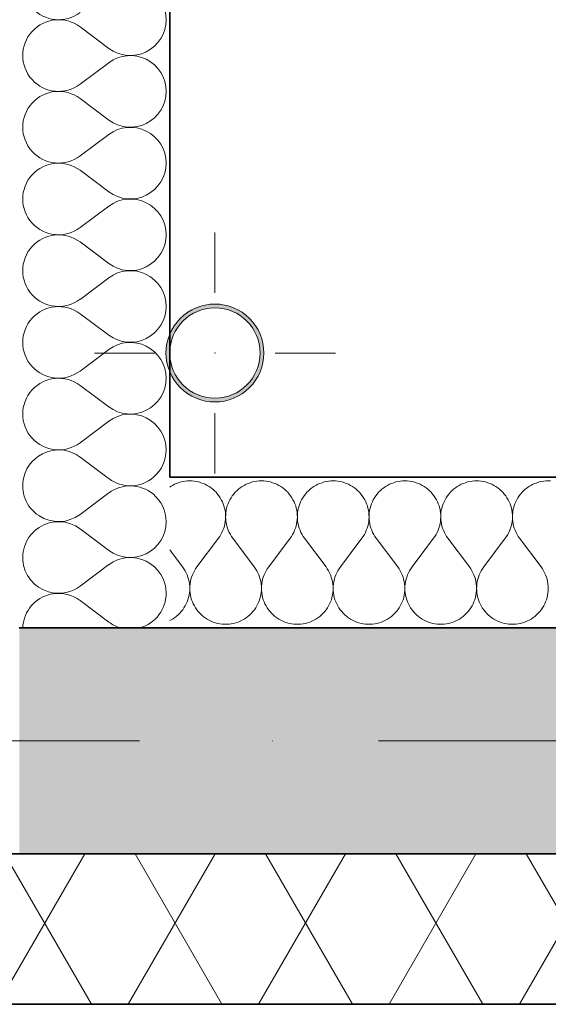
# Model space of a CAD drawing. Header units: millimetres. Extents: x 82175 to 237000, y 24756 to 471700.
# Tile 122 of 256: x 122661 to 123363, y 306079 to 307387. Entities that reach past the tile are written whole.
import ezdxf

# ---------------------------------------------------------------- set-up
doc = ezdxf.new("R2010")
doc.units = ezdxf.units.MM
doc.linetypes.add('Kropki i Kreski', pattern=[6.702778, 3.527778, -1.763889, 0, -1.411111])
for name, color, linetype in [('- A - ocieplenie', 8, 'Continuous'), ('Instalacje - Wod_Kan', 8, 'Continuous'), ('Konstrukcja - Siatka mod', 8, 'Continuous'), ('Konstrukcja - Ściany zewnętrzne', 8, 'Continuous')]:
    doc.layers.add(name, color=color, linetype=linetype)

# ---------------------------------------------------------------- blocks, each defined once
blk = doc.blocks.new('*X20')
at = {"layer": '- A - ocieplenie', "linetype": 'Continuous', "lineweight": 13, "ltscale": 100}
for p, q in [((49927.4, 316220.3), (49936.6, 316213.4)), ((49898.5, 316165.8), (49936.6, 316194.4)), ((49898.5, 316146.8), (49936.6, 316118.2))]:
    blk.add_line(p, q, dxfattribs=at)
for centre, start, end in [((49965.2, 316251.5), 0, 50.577), ((49965.2, 316251.5), 233.1301, 0), ((49965.2, 316156.3), 0, 126.8699), ((49869.9, 316203.9), 262.584, 306.8699), ((49869.9, 316108.7), 53.1301, 98.5417), ((49965.2, 316156.3), 285.7274, 0), ((49869.9, 316108.7), 171.4583, 177.8545), ((49965.2, 316156.3), 233.1301, 254.2726)]:
    blk.add_arc(centre, 47.6, start, end, dxfattribs=at)
blk = doc.blocks.new('*X21')
at = {"layer": '- A - ocieplenie', "linetype": 'Continuous', "lineweight": 13, "ltscale": 100}
for p, q in [((49898.5, 316908.7), (49936.6, 316880.1)), ((49898.5, 316832.5), (49936.6, 316861.1)), ((49898.5, 316813.4), (49936.6, 316784.9)), ((49898.5, 316737.3), (49936.6, 316765.8)), ((49898.5, 316718.2), (49936.6, 316689.6)), ((49898.5, 316642), (49936.6, 316670.6)), ((49898.5, 316623), (49936.6, 316594.4)), ((49898.5, 316546.8), (49936.6, 316575.4)), ((49898.5, 316527.7), (49936.6, 316499.2)), ((49898.5, 316451.5), (49936.6, 316480.1)), ((49898.5, 316432.5), (49936.6, 316403.9)), ((49898.5, 316356.3), (49936.6, 316384.9)), ((49898.5, 316337.3), (49934.2, 316310.5))]:
    blk.add_line(p, q, dxfattribs=at)
for centre, start, end in [((49869.9, 316965.8), 53.1301, 306.8699), ((49965.2, 316918.2), 0, 126.8699), ((49869.9, 316870.6), 53.1301, 306.8699), ((49965.2, 316918.2), 233.1301, 0), ((49965.2, 316823), 0, 126.8699), ((49869.9, 316775.4), 53.1301, 306.8699), ((49965.2, 316823), 233.1301, 0), ((49965.2, 316727.7), 0, 126.8699), ((49869.9, 316680.1), 53.1301, 306.8699), ((49965.2, 316727.7), 233.1301, 0), ((49965.2, 316632.5), 0, 126.8699), ((49869.9, 316584.9), 53.1301, 306.8699), ((49965.2, 316632.5), 233.1301, 0), ((49965.2, 316537.3), 0, 126.8699), ((49869.9, 316489.6), 53.1301, 306.8699), ((49965.2, 316537.3), 233.1301, 0), ((49965.2, 316442), 0, 126.8699), ((49869.9, 316394.4), 53.1301, 306.8699), ((49965.2, 316442), 233.1301, 0), ((49965.2, 316346.8), 0, 126.8699), ((49869.9, 316299.2), 53.1301, 166.2646), ((49965.2, 316346.8), 310.3094, 0)]:
    blk.add_arc(centre, 47.6, start, end, dxfattribs=at)
blk = doc.blocks.new('*X22')
at = {"layer": '- A - ocieplenie', "linetype": 'Continuous', "lineweight": 13, "ltscale": 100}
for p, q in [((49934.2, 316310.5), (49936.6, 316308.7)), ((49898.5, 316261.1), (49936.6, 316289.6)), ((49898.5, 316242), (49927.4, 316220.3))]:
    blk.add_line(p, q, dxfattribs=at)
for centre, start, end in [((49869.9, 316299.2), 166.2646, 306.8699), ((49965.2, 316346.8), 233.1301, 310.3094), ((49965.2, 316251.5), 50.577, 126.8699), ((49869.9, 316203.9), 53.1301, 262.584), ((49869.9, 316108.7), 98.5417, 171.4583)]:
    blk.add_arc(centre, 47.6, start, end, dxfattribs=at)
blk = doc.blocks.new('*X23')
at = {"layer": '- A - ocieplenie', "linetype": 'Continuous', "lineweight": 13, "ltscale": 100}
for p, q in [((50029.4, 316303.3), (50026.6, 316302.3)), ((50032.3, 316304.2), (50029.4, 316303.3)), ((50035.2, 316304.9), (50032.3, 316304.2)), ((50038.2, 316305.3), (50035.2, 316304.9)), ((50041.2, 316305.6), (50038.2, 316305.3)), ((50044.2, 316305.7), (50041.2, 316305.6)), ((50047.2, 316305.6), (50044.2, 316305.7)), ((50050.2, 316305.3), (50047.2, 316305.6)), ((50053.2, 316304.9), (50050.2, 316305.3)), ((50056.1, 316304.2), (50053.2, 316304.9)), ((50059, 316303.3), (50056.1, 316304.2)), ((50061.9, 316302.3), (50059, 316303.3)), ((50124.6, 316303.3), (50121.8, 316302.3)), ((50127.5, 316304.2), (50124.6, 316303.3)), ((50130.5, 316304.9), (50127.5, 316304.2)), ((50133.4, 316305.3), (50130.5, 316304.9)), ((50136.4, 316305.6), (50133.4, 316305.3)), ((50139.4, 316305.7), (50136.4, 316305.6)), ((50142.5, 316305.6), (50139.4, 316305.7)), ((50145.5, 316305.3), (50142.5, 316305.6)), ((50148.4, 316304.9), (50145.5, 316305.3)), ((50151.4, 316304.2), (50148.4, 316304.9)), ((50154.3, 316303.3), (50151.4, 316304.2)), ((50157.1, 316302.3), (50154.3, 316303.3)), ((50219.9, 316303.3), (50217, 316302.3)), ((50222.8, 316304.2), (50219.9, 316303.3)), ((50225.7, 316304.9), (50222.8, 316304.2)), ((50228.7, 316305.3), (50225.7, 316304.9)), ((50231.7, 316305.6), (50228.7, 316305.3)), ((50234.7, 316305.7), (50231.7, 316305.6)), ((50237.7, 316305.6), (50234.7, 316305.7)), ((50240.7, 316305.3), (50237.7, 316305.6)), ((50243.7, 316304.9), (50240.7, 316305.3)), ((50246.6, 316304.2), (50243.7, 316304.9)), ((50249.5, 316303.3), (50246.6, 316304.2)), ((50252.3, 316302.3), (50249.5, 316303.3)), ((50315.1, 316303.3), (50312.3, 316302.3)), ((50318, 316304.2), (50315.1, 316303.3)), ((50320.9, 316304.9), (50318, 316304.2)), ((50323.9, 316305.3), (50320.9, 316304.9)), ((50326.9, 316305.6), (50323.9, 316305.3)), ((50329.9, 316305.7), (50326.9, 316305.6)), ((50332.9, 316305.6), (50329.9, 316305.7)), ((50335.9, 316305.3), (50332.9, 316305.6)), ((50338.9, 316304.9), (50335.9, 316305.3)), ((50341.8, 316304.2), (50338.9, 316304.9)), ((50344.7, 316303.3), (50341.8, 316304.2)), ((50347.6, 316302.3), (50344.7, 316303.3)), ((50410.3, 316303.3), (50407.5, 316302.3)), ((50413.2, 316304.2), (50410.3, 316303.3)), ((50416.2, 316304.9), (50413.2, 316304.2)), ((50419.2, 316305.3), (50416.2, 316304.9)), ((50422.2, 316305.6), (50419.2, 316305.3)), ((50425.2, 316305.7), (50422.2, 316305.6)), ((50428.2, 316305.6), (50425.2, 316305.7)), ((50431.2, 316305.3), (50428.2, 316305.6)), ((50434.1, 316304.9), (50431.2, 316305.3)), ((50437.1, 316304.2), (50434.1, 316304.9)), ((50440, 316303.3), (50437.1, 316304.2)), ((50442.8, 316302.3), (50440, 316303.3)), ((50505.6, 316303.3), (50502.8, 316302.3)), ((50508.5, 316304.2), (50505.6, 316303.3)), ((50511.4, 316304.9), (50508.5, 316304.2)), ((50514.4, 316305.3), (50511.4, 316304.9)), ((50517.4, 316305.6), (50514.4, 316305.3)), ((50520.4, 316305.7), (50517.4, 316305.6)), ((50523.4, 316305.6), (50520.4, 316305.7)), ((50018.5, 316298.2), (50017.6, 316297.5)), ((50021.1, 316299.7), (50018.5, 316298.2)), ((50023.8, 316301.1), (50021.1, 316299.7)), ((50026.6, 316302.3), (50023.8, 316301.1)), ((50064.6, 316301.1), (50061.9, 316302.3)), ((50067.3, 316299.7), (50064.6, 316301.1)), ((50069.9, 316298.2), (50067.3, 316299.7)), ((50072.4, 316296.5), (50069.9, 316298.2)), ((50074.7, 316294.6), (50072.4, 316296.5)), ((50077, 316292.6), (50074.7, 316294.6)), ((50079.1, 316290.5), (50077, 316292.6)), ((50081.1, 316288.2), (50079.1, 316290.5)), ((50104.6, 316290.5), (50102.6, 316288.2)), ((50106.7, 316292.6), (50104.6, 316290.5)), ((50108.9, 316294.6), (50106.7, 316292.6)), ((50111.3, 316296.5), (50108.9, 316294.6)), ((50113.8, 316298.2), (50111.3, 316296.5)), ((50116.4, 316299.7), (50113.8, 316298.2)), ((50119, 316301.1), (50116.4, 316299.7)), ((50121.8, 316302.3), (50119, 316301.1)), ((50159.9, 316301.1), (50157.1, 316302.3)), ((50162.5, 316299.7), (50159.9, 316301.1)), ((50165.1, 316298.2), (50162.5, 316299.7)), ((50167.6, 316296.5), (50165.1, 316298.2)), ((50170, 316294.6), (50167.6, 316296.5)), ((50172.2, 316292.6), (50170, 316294.6)), ((50174.3, 316290.5), (50172.2, 316292.6)), ((50176.3, 316288.2), (50174.3, 316290.5)), ((50199.8, 316290.5), (50197.8, 316288.2)), ((50201.9, 316292.6), (50199.8, 316290.5)), ((50204.2, 316294.6), (50201.9, 316292.6)), ((50206.5, 316296.5), (50204.2, 316294.6)), ((50209, 316298.2), (50206.5, 316296.5)), ((50211.6, 316299.7), (50209, 316298.2)), ((50214.3, 316301.1), (50211.6, 316299.7)), ((50217, 316302.3), (50214.3, 316301.1)), ((50255.1, 316301.1), (50252.3, 316302.3)), ((50257.8, 316299.7), (50255.1, 316301.1)), ((50260.4, 316298.2), (50257.8, 316299.7)), ((50262.8, 316296.5), (50260.4, 316298.2)), ((50265.2, 316294.6), (50262.8, 316296.5)), ((50267.5, 316292.6), (50265.2, 316294.6)), ((50269.6, 316290.5), (50267.5, 316292.6)), ((50271.6, 316288.2), (50269.6, 316290.5)), ((50295, 316290.5), (50293, 316288.2)), ((50297.1, 316292.6), (50295, 316290.5)), ((50299.4, 316294.6), (50297.1, 316292.6)), ((50301.8, 316296.5), (50299.4, 316294.6)), ((50304.3, 316298.2), (50301.8, 316296.5)), ((50306.8, 316299.7), (50304.3, 316298.2)), ((50309.5, 316301.1), (50306.8, 316299.7)), ((50312.3, 316302.3), (50309.5, 316301.1)), ((50350.3, 316301.1), (50347.6, 316302.3)), ((50353, 316299.7), (50350.3, 316301.1)), ((50355.6, 316298.2), (50353, 316299.7)), ((50358.1, 316296.5), (50355.6, 316298.2)), ((50360.5, 316294.6), (50358.1, 316296.5)), ((50362.7, 316292.6), (50360.5, 316294.6)), ((50364.8, 316290.5), (50362.7, 316292.6)), ((50366.8, 316288.2), (50364.8, 316290.5)), ((50390.3, 316290.5), (50388.3, 316288.2)), ((50392.4, 316292.6), (50390.3, 316290.5)), ((50394.6, 316294.6), (50392.4, 316292.6)), ((50397, 316296.5), (50394.6, 316294.6)), ((50399.5, 316298.2), (50397, 316296.5)), ((50402.1, 316299.7), (50399.5, 316298.2)), ((50404.8, 316301.1), (50402.1, 316299.7)), ((50407.5, 316302.3), (50404.8, 316301.1)), ((50445.6, 316301.1), (50442.8, 316302.3)), ((50448.2, 316299.7), (50445.6, 316301.1)), ((50450.8, 316298.2), (50448.2, 316299.7)), ((50453.3, 316296.5), (50450.8, 316298.2)), ((50455.7, 316294.6), (50453.3, 316296.5)), ((50457.9, 316292.6), (50455.7, 316294.6)), ((50460.1, 316290.5), (50457.9, 316292.6)), ((50462, 316288.2), (50460.1, 316290.5)), ((50485.5, 316290.5), (50483.5, 316288.2)), ((50487.6, 316292.6), (50485.5, 316290.5)), ((50489.9, 316294.6), (50487.6, 316292.6)), ((50492.2, 316296.5), (50489.9, 316294.6)), ((50494.7, 316298.2), (50492.2, 316296.5)), ((50497.3, 316299.7), (50494.7, 316298.2)), ((50500, 316301.1), (50497.3, 316299.7)), ((50502.8, 316302.3), (50500, 316301.1)), ((50082.9, 316285.8), (50081.1, 316288.2)), ((50084.6, 316283.3), (50082.9, 316285.8)), ((50086.1, 316280.7), (50084.6, 316283.3)), ((50087.5, 316278), (50086.1, 316280.7)), ((50088.6, 316275.3), (50087.5, 316278)), ((50096.2, 316278), (50095, 316275.3)), ((50097.6, 316280.7), (50096.2, 316278)), ((50099.1, 316283.3), (50097.6, 316280.7)), ((50100.7, 316285.8), (50099.1, 316283.3)), ((50102.6, 316288.2), (50100.7, 316285.8)), ((50178.2, 316285.8), (50176.3, 316288.2)), ((50179.8, 316283.3), (50178.2, 316285.8)), ((50181.3, 316280.7), (50179.8, 316283.3)), ((50182.7, 316278), (50181.3, 316280.7)), ((50183.9, 316275.3), (50182.7, 316278)), ((50191.4, 316278), (50190.3, 316275.3)), ((50192.8, 316280.7), (50191.4, 316278)), ((50194.3, 316283.3), (50192.8, 316280.7)), ((50196, 316285.8), (50194.3, 316283.3)), ((50197.8, 316288.2), (50196, 316285.8)), ((50273.4, 316285.8), (50271.6, 316288.2)), ((50275.1, 316283.3), (50273.4, 316285.8)), ((50276.6, 316280.7), (50275.1, 316283.3)), ((50277.9, 316278), (50276.6, 316280.7)), ((50279.1, 316275.3), (50277.9, 316278)), ((50286.7, 316278), (50285.5, 316275.3)), ((50288, 316280.7), (50286.7, 316278)), ((50289.5, 316283.3), (50288, 316280.7)), ((50291.2, 316285.8), (50289.5, 316283.3)), ((50293, 316288.2), (50291.2, 316285.8)), ((50368.6, 316285.8), (50366.8, 316288.2)), ((50370.3, 316283.3), (50368.6, 316285.8)), ((50371.8, 316280.7), (50370.3, 316283.3)), ((50373.2, 316278), (50371.8, 316280.7)), ((50374.3, 316275.3), (50373.2, 316278)), ((50381.9, 316278), (50380.7, 316275.3)), ((50383.3, 316280.7), (50381.9, 316278)), ((50384.8, 316283.3), (50383.3, 316280.7)), ((50386.5, 316285.8), (50384.8, 316283.3)), ((50388.3, 316288.2), (50386.5, 316285.8)), ((50463.9, 316285.8), (50462, 316288.2)), ((50465.5, 316283.3), (50463.9, 316285.8)), ((50467.1, 316280.7), (50465.5, 316283.3)), ((50468.4, 316278), (50467.1, 316280.7)), ((50469.6, 316275.3), (50468.4, 316278)), ((50477.2, 316278), (50476, 316275.3)), ((50478.5, 316280.7), (50477.2, 316278)), ((50480, 316283.3), (50478.5, 316280.7)), ((50481.7, 316285.8), (50480, 316283.3)), ((50483.5, 316288.2), (50481.7, 316285.8)), ((50089.6, 316272.4), (50088.6, 316275.3)), ((50090.4, 316269.5), (50089.6, 316272.4)), ((50091.1, 316266.6), (50090.4, 316269.5)), ((50091.5, 316263.6), (50091.1, 316266.6)), ((50092.6, 316266.6), (50092.1, 316263.6)), ((50093.2, 316269.5), (50092.6, 316266.6)), ((50094, 316272.4), (50093.2, 316269.5)), ((50095, 316275.3), (50094, 316272.4)), ((50184.9, 316272.4), (50183.9, 316275.3)), ((50185.7, 316269.5), (50184.9, 316272.4)), ((50186.3, 316266.6), (50185.7, 316269.5)), ((50186.7, 316263.6), (50186.3, 316266.6)), ((50187.8, 316266.6), (50187.4, 316263.6)), ((50188.5, 316269.5), (50187.8, 316266.6)), ((50189.3, 316272.4), (50188.5, 316269.5)), ((50190.3, 316275.3), (50189.3, 316272.4)), ((50280.1, 316272.4), (50279.1, 316275.3)), ((50280.9, 316269.5), (50280.1, 316272.4)), ((50281.5, 316266.6), (50280.9, 316269.5)), ((50282, 316263.6), (50281.5, 316266.6)), ((50283.1, 316266.6), (50282.6, 316263.6)), ((50283.7, 316269.5), (50283.1, 316266.6)), ((50284.5, 316272.4), (50283.7, 316269.5)), ((50285.5, 316275.3), (50284.5, 316272.4)), ((50375.3, 316272.4), (50374.3, 316275.3)), ((50376.2, 316269.5), (50375.3, 316272.4)), ((50376.8, 316266.6), (50376.2, 316269.5)), ((50377.2, 316263.6), (50376.8, 316266.6)), ((50378.3, 316266.6), (50377.9, 316263.6)), ((50378.9, 316269.5), (50378.3, 316266.6)), ((50379.7, 316272.4), (50378.9, 316269.5)), ((50380.7, 316275.3), (50379.7, 316272.4)), ((50470.6, 316272.4), (50469.6, 316275.3)), ((50471.4, 316269.5), (50470.6, 316272.4)), ((50472, 316266.6), (50471.4, 316269.5)), ((50472.5, 316263.6), (50472, 316266.6)), ((50473.5, 316266.6), (50473.1, 316263.6)), ((50474.2, 316269.5), (50473.5, 316266.6)), ((50475, 316272.4), (50474.2, 316269.5)), ((50476, 316275.3), (50475, 316272.4)), ((50090.9, 316248.6), (50091.4, 316251.6)), ((50091.4, 316251.6), (50091.7, 316254.6)), ((50091.8, 316260.6), (50091.5, 316263.6)), ((50091.7, 316254.6), (50091.8, 316257.6)), ((50091.8, 316257.6), (50091.8, 316260.6)), ((50091.9, 316260.6), (50091.8, 316257.6)), ((50091.8, 316257.6), (50092, 316254.6)), ((50092.1, 316263.6), (50091.9, 316260.6)), ((50092, 316254.6), (50092.3, 316251.6)), ((50092.3, 316251.6), (50092.8, 316248.6)), ((50186.1, 316248.6), (50186.6, 316251.6)), ((50186.6, 316251.6), (50186.9, 316254.6)), ((50187, 316260.6), (50186.7, 316263.6)), ((50186.9, 316254.6), (50187.1, 316257.6)), ((50187.1, 316257.6), (50187, 316260.6)), ((50187.4, 316263.6), (50187.1, 316260.6)), ((50187.1, 316260.6), (50187.1, 316257.6)), ((50187.1, 316257.6), (50187.2, 316254.6)), ((50187.2, 316254.6), (50187.5, 316251.6)), ((50187.5, 316251.6), (50188, 316248.6)), ((50281.4, 316248.6), (50281.9, 316251.6)), ((50281.9, 316251.6), (50282.2, 316254.6)), ((50282.2, 316260.6), (50282, 316263.6)), ((50282.3, 316257.6), (50282.2, 316260.6)), ((50282.2, 316254.6), (50282.3, 316257.6)), ((50282.4, 316260.6), (50282.3, 316257.6)), ((50282.3, 316257.6), (50282.4, 316254.6)), ((50282.6, 316263.6), (50282.4, 316260.6)), ((50282.4, 316254.6), (50282.8, 316251.6)), ((50282.8, 316251.6), (50283.3, 316248.6)), ((50376.6, 316248.6), (50377.1, 316251.6)), ((50377.1, 316251.6), (50377.4, 316254.6)), ((50377.5, 316260.6), (50377.2, 316263.6)), ((50377.4, 316254.6), (50377.5, 316257.6)), ((50377.5, 316257.6), (50377.5, 316260.6)), ((50377.6, 316260.6), (50377.5, 316257.6)), ((50377.5, 316257.6), (50377.7, 316254.6)), ((50377.9, 316263.6), (50377.6, 316260.6)), ((50377.7, 316254.6), (50378, 316251.6)), ((50378, 316251.6), (50378.5, 316248.6)), ((50471.8, 316248.6), (50472.3, 316251.6)), ((50472.3, 316251.6), (50472.7, 316254.6)), ((50472.7, 316260.6), (50472.5, 316263.6)), ((50472.8, 316257.6), (50472.7, 316260.6)), ((50472.7, 316254.6), (50472.8, 316257.6)), ((50473.1, 316263.6), (50472.8, 316260.6)), ((50472.8, 316260.6), (50472.8, 316257.6)), ((50472.8, 316257.6), (50472.9, 316254.6)), ((50472.9, 316254.6), (50473.2, 316251.6)), ((50473.2, 316251.6), (50473.7, 316248.6)), ((50087, 316237.2), (50088.2, 316240)), ((50088.2, 316240), (50089.3, 316242.8)), ((50089.3, 316242.8), (50090.2, 316245.7)), ((50090.2, 316245.7), (50090.9, 316248.6)), ((50092.8, 316248.6), (50093.5, 316245.7)), ((50093.5, 316245.7), (50094.4, 316242.8)), ((50094.4, 316242.8), (50095.4, 316240)), ((50095.4, 316240), (50096.6, 316237.2)), ((50182.2, 316237.2), (50183.5, 316240)), ((50183.5, 316240), (50184.5, 316242.8)), ((50184.5, 316242.8), (50185.4, 316245.7)), ((50185.4, 316245.7), (50186.1, 316248.6)), ((50188, 316248.6), (50188.7, 316245.7)), ((50188.7, 316245.7), (50189.6, 316242.8)), ((50189.6, 316242.8), (50190.7, 316240)), ((50190.7, 316240), (50191.9, 316237.2)), ((50277.5, 316237.2), (50278.7, 316240)), ((50278.7, 316240), (50279.8, 316242.8)), ((50279.8, 316242.8), (50280.7, 316245.7)), ((50280.7, 316245.7), (50281.4, 316248.6)), ((50283.3, 316248.6), (50284, 316245.7)), ((50284, 316245.7), (50284.8, 316242.8)), ((50284.8, 316242.8), (50285.9, 316240)), ((50285.9, 316240), (50287.1, 316237.2)), ((50372.7, 316237.2), (50374, 316240)), ((50374, 316240), (50375, 316242.8)), ((50375, 316242.8), (50375.9, 316245.7)), ((50375.9, 316245.7), (50376.6, 316248.6)), ((50378.5, 316248.6), (50379.2, 316245.7)), ((50379.2, 316245.7), (50380.1, 316242.8)), ((50380.1, 316242.8), (50381.1, 316240)), ((50381.1, 316240), (50382.4, 316237.2)), ((50468, 316237.2), (50469.2, 316240)), ((50469.2, 316240), (50470.3, 316242.8)), ((50470.3, 316242.8), (50471.1, 316245.7)), ((50471.1, 316245.7), (50471.8, 316248.6)), ((50473.7, 316248.6), (50474.4, 316245.7)), ((50474.4, 316245.7), (50475.3, 316242.8)), ((50475.3, 316242.8), (50476.4, 316240)), ((50476.4, 316240), (50477.6, 316237.2)), ((50053.7, 316191.4), (50082.3, 316229.5)), ((50082.3, 316229.5), (50084, 316232)), ((50084, 316232), (50085.6, 316234.6)), ((50085.6, 316234.6), (50087, 316237.2)), ((50096.6, 316237.2), (50098.1, 316234.6)), ((50098.1, 316234.6), (50099.6, 316232)), ((50099.6, 316232), (50101.4, 316229.5)), ((50129.9, 316191.4), (50101.4, 316229.5)), ((50149, 316191.4), (50177.5, 316229.5)), ((50177.5, 316229.5), (50179.3, 316232)), ((50179.3, 316232), (50180.8, 316234.6)), ((50180.8, 316234.6), (50182.2, 316237.2)), ((50191.9, 316237.2), (50193.3, 316234.6)), ((50193.3, 316234.6), (50194.9, 316232)), ((50194.9, 316232), (50196.6, 316229.5)), ((50225.2, 316191.4), (50196.6, 316229.5)), ((50244.2, 316191.4), (50272.8, 316229.5)), ((50272.8, 316229.5), (50274.5, 316232)), ((50274.5, 316232), (50276.1, 316234.6)), ((50276.1, 316234.6), (50277.5, 316237.2)), ((50287.1, 316237.2), (50288.5, 316234.6)), ((50288.5, 316234.6), (50290.1, 316232)), ((50290.1, 316232), (50291.8, 316229.5)), ((50320.4, 316191.4), (50291.8, 316229.5)), ((50339.4, 316191.4), (50368, 316229.5)), ((50368, 316229.5), (50369.8, 316232)), ((50369.8, 316232), (50371.3, 316234.6)), ((50371.3, 316234.6), (50372.7, 316237.2)), ((50382.4, 316237.2), (50383.8, 316234.6)), ((50383.8, 316234.6), (50385.3, 316232)), ((50385.3, 316232), (50387.1, 316229.5)), ((50415.6, 316191.4), (50387.1, 316229.5)), ((50434.7, 316191.4), (50463.3, 316229.5)), ((50463.3, 316229.5), (50465, 316232)), ((50465, 316232), (50466.6, 316234.6)), ((50466.6, 316234.6), (50468, 316237.2)), ((50477.6, 316237.2), (50479, 316234.6)), ((50479, 316234.6), (50480.6, 316232)), ((50480.6, 316232), (50482.3, 316229.5)), ((50510.9, 316191.4), (50482.3, 316229.5)), ((50034.7, 316191.4), (50017.6, 316214.3)), ((50036.4, 316188.9), (50034.7, 316191.4)), ((50038, 316186.3), (50036.4, 316188.9)), ((50039.4, 316183.6), (50038, 316186.3)), ((50050.4, 316186.3), (50049, 316183.6)), ((50052, 316188.9), (50050.4, 316186.3)), ((50053.7, 316191.4), (50052, 316188.9)), ((50131.7, 316188.9), (50129.9, 316191.4)), ((50133.3, 316186.3), (50131.7, 316188.9)), ((50134.7, 316183.6), (50133.3, 316186.3)), ((50145.6, 316186.3), (50144.2, 316183.6)), ((50147.2, 316188.9), (50145.6, 316186.3)), ((50149, 316191.4), (50147.2, 316188.9)), ((50226.9, 316188.9), (50225.2, 316191.4)), ((50228.5, 316186.3), (50226.9, 316188.9)), ((50229.9, 316183.6), (50228.5, 316186.3)), ((50240.9, 316186.3), (50239.4, 316183.6)), ((50242.5, 316188.9), (50240.9, 316186.3)), ((50244.2, 316191.4), (50242.5, 316188.9)), ((50322.2, 316188.9), (50320.4, 316191.4)), ((50323.7, 316186.3), (50322.2, 316188.9)), ((50325.2, 316183.6), (50323.7, 316186.3)), ((50336.1, 316186.3), (50334.7, 316183.6)), ((50337.7, 316188.9), (50336.1, 316186.3)), ((50339.4, 316191.4), (50337.7, 316188.9)), ((50417.4, 316188.9), (50415.6, 316191.4)), ((50419, 316186.3), (50417.4, 316188.9)), ((50420.4, 316183.6), (50419, 316186.3)), ((50431.3, 316186.3), (50429.9, 316183.6)), ((50432.9, 316188.9), (50431.3, 316186.3)), ((50434.7, 316191.4), (50432.9, 316188.9)), ((50512.6, 316188.9), (50510.9, 316191.4)), ((50514.2, 316186.3), (50512.6, 316188.9)), ((50515.6, 316183.6), (50514.2, 316186.3)), ((50040.7, 316180.8), (50039.4, 316183.6)), ((50041.8, 316177.9), (50040.7, 316180.8)), ((50042.6, 316175), (50041.8, 316177.9)), ((50043.3, 316172), (50042.6, 316175)), ((50045.8, 316175), (50045.1, 316172)), ((50046.7, 316177.9), (50045.8, 316175)), ((50047.7, 316180.8), (50046.7, 316177.9)), ((50049, 316183.6), (50047.7, 316180.8)), ((50135.9, 316180.8), (50134.7, 316183.6)), ((50137, 316177.9), (50135.9, 316180.8)), ((50137.9, 316175), (50137, 316177.9)), ((50138.6, 316172), (50137.9, 316175)), ((50141, 316175), (50140.3, 316172)), ((50141.9, 316177.9), (50141, 316175)), ((50143, 316180.8), (50141.9, 316177.9)), ((50144.2, 316183.6), (50143, 316180.8)), ((50231.2, 316180.8), (50229.9, 316183.6)), ((50232.2, 316177.9), (50231.2, 316180.8)), ((50233.1, 316175), (50232.2, 316177.9)), ((50233.8, 316172), (50233.1, 316175)), ((50236.3, 316175), (50235.6, 316172)), ((50237.1, 316177.9), (50236.3, 316175)), ((50238.2, 316180.8), (50237.1, 316177.9)), ((50239.4, 316183.6), (50238.2, 316180.8)), ((50326.4, 316180.8), (50325.2, 316183.6)), ((50327.5, 316177.9), (50326.4, 316180.8)), ((50328.3, 316175), (50327.5, 316177.9)), ((50329, 316172), (50328.3, 316175)), ((50331.5, 316175), (50330.8, 316172)), ((50332.4, 316177.9), (50331.5, 316175)), ((50333.4, 316180.8), (50332.4, 316177.9)), ((50334.7, 316183.6), (50333.4, 316180.8)), ((50421.6, 316180.8), (50420.4, 316183.6)), ((50422.7, 316177.9), (50421.6, 316180.8)), ((50423.6, 316175), (50422.7, 316177.9)), ((50424.3, 316172), (50423.6, 316175)), ((50426.7, 316175), (50426.1, 316172)), ((50427.6, 316177.9), (50426.7, 316175)), ((50428.7, 316180.8), (50427.6, 316177.9)), ((50429.9, 316183.6), (50428.7, 316180.8)), ((50516.9, 316180.8), (50515.6, 316183.6)), ((50517.9, 316177.9), (50516.9, 316180.8)), ((50518.8, 316175), (50517.9, 316177.9)), ((50519.5, 316172), (50518.8, 316175)), ((50043.8, 316169), (50043.3, 316172)), ((50044.1, 316166), (50043.8, 316169)), ((50043.8, 316156.8), (50044.1, 316159.9)), ((50044.2, 316162.9), (50044.1, 316166)), ((50044.1, 316159.9), (50044.2, 316162.9)), ((50044.3, 316166), (50044.2, 316162.9)), ((50044.2, 316162.9), (50044.3, 316159.9)), ((50044.6, 316169), (50044.3, 316166)), ((50044.3, 316159.9), (50044.6, 316156.8)), ((50045.1, 316172), (50044.6, 316169)), ((50139, 316169), (50138.6, 316172)), ((50139.3, 316166), (50139, 316169)), ((50139.1, 316156.8), (50139.4, 316159.9)), ((50139.4, 316162.9), (50139.3, 316166)), ((50139.6, 316166), (50139.4, 316162.9)), ((50139.4, 316162.9), (50139.5, 316159.9)), ((50139.4, 316159.9), (50139.4, 316162.9)), ((50139.5, 316159.9), (50139.8, 316156.8)), ((50139.9, 316169), (50139.6, 316166)), ((50140.3, 316172), (50139.9, 316169)), ((50234.3, 316169), (50233.8, 316172)), ((50234.6, 316166), (50234.3, 316169)), ((50234.3, 316156.8), (50234.6, 316159.9)), ((50234.7, 316162.9), (50234.6, 316166)), ((50234.6, 316159.9), (50234.7, 316162.9)), ((50234.8, 316166), (50234.7, 316162.9)), ((50234.7, 316162.9), (50234.8, 316159.9)), ((50235.1, 316169), (50234.8, 316166)), ((50234.8, 316159.9), (50235.1, 316156.8)), ((50235.6, 316172), (50235.1, 316169)), ((50329.5, 316169), (50329, 316172)), ((50329.8, 316166), (50329.5, 316169)), ((50329.5, 316156.8), (50329.8, 316159.9)), ((50329.9, 316162.9), (50329.8, 316166)), ((50329.8, 316159.9), (50329.9, 316162.9)), ((50330, 316166), (50329.9, 316162.9)), ((50329.9, 316162.9), (50330, 316159.9)), ((50330.3, 316169), (50330, 316166)), ((50330, 316159.9), (50330.3, 316156.8)), ((50330.8, 316172), (50330.3, 316169)), ((50424.8, 316169), (50424.3, 316172)), ((50425.1, 316166), (50424.8, 316169)), ((50424.8, 316156.8), (50425.1, 316159.9)), ((50425.2, 316162.9), (50425.1, 316166)), ((50425.1, 316159.9), (50425.2, 316162.9)), ((50425.3, 316166), (50425.2, 316162.9)), ((50425.2, 316162.9), (50425.3, 316159.9)), ((50425.6, 316169), (50425.3, 316166)), ((50425.3, 316159.9), (50425.5, 316156.8)), ((50426.1, 316172), (50425.6, 316169)), ((50520, 316169), (50519.5, 316172)), ((50520.3, 316166), (50520, 316169)), ((50520, 316156.8), (50520.3, 316159.9)), ((50520.4, 316162.9), (50520.3, 316166)), ((50520.3, 316159.9), (50520.4, 316162.9)), ((50040.8, 316145), (50041.8, 316147.9)), ((50041.8, 316147.9), (50042.7, 316150.8)), ((50042.7, 316150.8), (50043.3, 316153.8)), ((50043.3, 316153.8), (50043.8, 316156.8)), ((50044.6, 316156.8), (50045.1, 316153.8)), ((50045.1, 316153.8), (50045.8, 316150.8)), ((50045.8, 316150.8), (50046.6, 316147.9)), ((50046.6, 316147.9), (50047.7, 316145)), ((50136, 316145), (50137, 316147.9)), ((50137, 316147.9), (50137.9, 316150.8)), ((50137.9, 316150.8), (50138.6, 316153.8)), ((50138.6, 316153.8), (50139.1, 316156.8)), ((50139.8, 316156.8), (50140.3, 316153.8)), ((50140.3, 316153.8), (50141, 316150.8)), ((50141, 316150.8), (50141.9, 316147.9)), ((50141.9, 316147.9), (50142.9, 316145)), ((50231.2, 316145), (50232.3, 316147.9)), ((50232.3, 316147.9), (50233.1, 316150.8)), ((50233.1, 316150.8), (50233.8, 316153.8)), ((50233.8, 316153.8), (50234.3, 316156.8)), ((50235.1, 316156.8), (50235.6, 316153.8)), ((50235.6, 316153.8), (50236.2, 316150.8)), ((50236.2, 316150.8), (50237.1, 316147.9)), ((50237.1, 316147.9), (50238.1, 316145)), ((50326.5, 316145), (50327.5, 316147.9)), ((50327.5, 316147.9), (50328.4, 316150.8)), ((50328.4, 316150.8), (50329.1, 316153.8)), ((50329.1, 316153.8), (50329.5, 316156.8)), ((50330.3, 316156.8), (50330.8, 316153.8)), ((50330.8, 316153.8), (50331.5, 316150.8)), ((50331.5, 316150.8), (50332.3, 316147.9)), ((50332.3, 316147.9), (50333.4, 316145)), ((50421.7, 316145), (50422.8, 316147.9)), ((50422.8, 316147.9), (50423.6, 316150.8)), ((50423.6, 316150.8), (50424.3, 316153.8)), ((50424.3, 316153.8), (50424.8, 316156.8)), ((50425.5, 316156.8), (50426, 316153.8)), ((50426, 316153.8), (50426.7, 316150.8)), ((50426.7, 316150.8), (50427.6, 316147.9)), ((50427.6, 316147.9), (50428.6, 316145)), ((50516.9, 316145), (50518, 316147.9)), ((50518, 316147.9), (50518.9, 316150.8)), ((50518.9, 316150.8), (50519.5, 316153.8)), ((50519.5, 316153.8), (50520, 316156.8)), ((50032.9, 316132), (50034.8, 316134.4)), ((50034.8, 316134.4), (50036.5, 316136.9)), ((50036.5, 316136.9), (50038.1, 316139.5)), ((50038.1, 316139.5), (50039.5, 316142.2)), ((50039.5, 316142.2), (50040.8, 316145)), ((50047.7, 316145), (50048.9, 316142.2)), ((50048.9, 316142.2), (50050.3, 316139.5)), ((50050.3, 316139.5), (50051.9, 316136.9)), ((50051.9, 316136.9), (50053.6, 316134.4)), ((50053.6, 316134.4), (50055.5, 316132)), ((50128.1, 316132), (50130, 316134.4)), ((50130, 316134.4), (50131.8, 316136.9)), ((50131.8, 316136.9), (50133.3, 316139.5)), ((50133.3, 316139.5), (50134.8, 316142.2)), ((50134.8, 316142.2), (50136, 316145)), ((50142.9, 316145), (50144.1, 316142.2)), ((50144.1, 316142.2), (50145.5, 316139.5)), ((50145.5, 316139.5), (50147.1, 316136.9)), ((50147.1, 316136.9), (50148.9, 316134.4)), ((50148.9, 316134.4), (50150.8, 316132)), ((50223.4, 316132), (50225.3, 316134.4)), ((50225.3, 316134.4), (50227, 316136.9)), ((50227, 316136.9), (50228.6, 316139.5)), ((50228.6, 316139.5), (50230, 316142.2)), ((50230, 316142.2), (50231.2, 316145)), ((50238.1, 316145), (50239.4, 316142.2)), ((50239.4, 316142.2), (50240.8, 316139.5)), ((50240.8, 316139.5), (50242.4, 316136.9)), ((50242.4, 316136.9), (50244.1, 316134.4)), ((50244.1, 316134.4), (50246, 316132)), ((50318.6, 316132), (50320.5, 316134.4)), ((50320.5, 316134.4), (50322.2, 316136.9)), ((50322.2, 316136.9), (50323.8, 316139.5)), ((50323.8, 316139.5), (50325.2, 316142.2)), ((50325.2, 316142.2), (50326.5, 316145)), ((50333.4, 316145), (50334.6, 316142.2)), ((50334.6, 316142.2), (50336, 316139.5)), ((50336, 316139.5), (50337.6, 316136.9)), ((50337.6, 316136.9), (50339.4, 316134.4)), ((50339.4, 316134.4), (50341.3, 316132)), ((50413.8, 316132), (50415.7, 316134.4)), ((50415.7, 316134.4), (50417.5, 316136.9)), ((50417.5, 316136.9), (50419.1, 316139.5)), ((50419.1, 316139.5), (50420.5, 316142.2)), ((50420.5, 316142.2), (50421.7, 316145)), ((50428.6, 316145), (50429.9, 316142.2)), ((50429.9, 316142.2), (50431.3, 316139.5)), ((50431.3, 316139.5), (50432.8, 316136.9)), ((50432.8, 316136.9), (50434.6, 316134.4)), ((50434.6, 316134.4), (50436.5, 316132)), ((50509.1, 316132), (50511, 316134.4)), ((50511, 316134.4), (50512.7, 316136.9)), ((50512.7, 316136.9), (50514.3, 316139.5)), ((50514.3, 316139.5), (50515.7, 316142.2)), ((50515.7, 316142.2), (50516.9, 316145)), ((50017.6, 316120.1), (50018.6, 316120.6)), ((50018.6, 316120.6), (50021.3, 316122.1)), ((50021.3, 316122.1), (50023.9, 316123.8)), ((50023.9, 316123.8), (50026.3, 316125.6)), ((50026.3, 316125.6), (50028.6, 316127.6)), ((50028.6, 316127.6), (50030.8, 316129.8)), ((50030.8, 316129.8), (50032.9, 316132)), ((50055.5, 316132), (50057.6, 316129.8)), ((50057.6, 316129.8), (50059.8, 316127.6)), ((50059.8, 316127.6), (50062.1, 316125.6)), ((50062.1, 316125.6), (50064.6, 316123.8)), ((50064.6, 316123.8), (50067.1, 316122.1)), ((50067.1, 316122.1), (50069.8, 316120.6)), ((50069.8, 316120.6), (50072.5, 316119.3)), ((50111.1, 316119.3), (50113.9, 316120.6)), ((50113.9, 316120.6), (50116.5, 316122.1)), ((50116.5, 316122.1), (50119.1, 316123.8)), ((50119.1, 316123.8), (50121.5, 316125.6)), ((50121.5, 316125.6), (50123.9, 316127.6)), ((50123.9, 316127.6), (50126.1, 316129.8)), ((50126.1, 316129.8), (50128.1, 316132)), ((50150.8, 316132), (50152.8, 316129.8)), ((50152.8, 316129.8), (50155, 316127.6)), ((50155, 316127.6), (50157.4, 316125.6)), ((50157.4, 316125.6), (50159.8, 316123.8)), ((50159.8, 316123.8), (50162.4, 316122.1)), ((50162.4, 316122.1), (50165, 316120.6)), ((50165, 316120.6), (50167.8, 316119.3)), ((50206.4, 316119.3), (50209.1, 316120.6)), ((50209.1, 316120.6), (50211.8, 316122.1)), ((50211.8, 316122.1), (50214.3, 316123.8)), ((50214.3, 316123.8), (50216.8, 316125.6)), ((50216.8, 316125.6), (50219.1, 316127.6)), ((50219.1, 316127.6), (50221.3, 316129.8)), ((50221.3, 316129.8), (50223.4, 316132)), ((50246, 316132), (50248.1, 316129.8)), ((50248.1, 316129.8), (50250.3, 316127.6)), ((50250.3, 316127.6), (50252.6, 316125.6)), ((50252.6, 316125.6), (50255, 316123.8)), ((50255, 316123.8), (50257.6, 316122.1)), ((50257.6, 316122.1), (50260.3, 316120.6)), ((50260.3, 316120.6), (50263, 316119.3)), ((50301.6, 316119.3), (50304.4, 316120.6)), ((50304.4, 316120.6), (50307, 316122.1)), ((50307, 316122.1), (50309.6, 316123.8)), ((50309.6, 316123.8), (50312, 316125.6)), ((50312, 316125.6), (50314.3, 316127.6)), ((50314.3, 316127.6), (50316.5, 316129.8)), ((50316.5, 316129.8), (50318.6, 316132)), ((50341.3, 316132), (50343.3, 316129.8)), ((50343.3, 316129.8), (50345.5, 316127.6)), ((50345.5, 316127.6), (50347.8, 316125.6)), ((50347.8, 316125.6), (50350.3, 316123.8)), ((50350.3, 316123.8), (50352.8, 316122.1)), ((50352.8, 316122.1), (50355.5, 316120.6)), ((50355.5, 316120.6), (50358.2, 316119.3)), ((50396.8, 316119.3), (50399.6, 316120.6)), ((50399.6, 316120.6), (50402.3, 316122.1)), ((50402.3, 316122.1), (50404.8, 316123.8)), ((50404.8, 316123.8), (50407.3, 316125.6)), ((50407.3, 316125.6), (50409.6, 316127.6)), ((50409.6, 316127.6), (50411.8, 316129.8)), ((50411.8, 316129.8), (50413.8, 316132)), ((50436.5, 316132), (50438.5, 316129.8)), ((50438.5, 316129.8), (50440.7, 316127.6)), ((50440.7, 316127.6), (50443.1, 316125.6)), ((50443.1, 316125.6), (50445.5, 316123.8)), ((50445.5, 316123.8), (50448.1, 316122.1)), ((50448.1, 316122.1), (50450.7, 316120.6)), ((50450.7, 316120.6), (50453.5, 316119.3)), ((50492.1, 316119.3), (50494.8, 316120.6)), ((50494.8, 316120.6), (50497.5, 316122.1)), ((50497.5, 316122.1), (50500.1, 316123.8)), ((50500.1, 316123.8), (50502.5, 316125.6)), ((50502.5, 316125.6), (50504.8, 316127.6)), ((50504.8, 316127.6), (50507, 316129.8)), ((50507, 316129.8), (50509.1, 316132)), ((50072.5, 316119.3), (50075.4, 316118.2)), ((50075.4, 316118.2), (50078.3, 316117.2)), ((50078.3, 316117.2), (50081.2, 316116.4)), ((50081.2, 316116.4), (50084.2, 316115.8)), ((50084.2, 316115.8), (50087.3, 316115.5)), ((50087.3, 316115.5), (50090.3, 316115.3)), ((50090.3, 316115.3), (50093.4, 316115.3)), ((50093.4, 316115.3), (50096.4, 316115.5)), ((50096.4, 316115.5), (50099.4, 316115.8)), ((50099.4, 316115.8), (50102.4, 316116.4)), ((50102.4, 316116.4), (50105.4, 316117.2)), ((50105.4, 316117.2), (50108.3, 316118.2)), ((50108.3, 316118.2), (50111.1, 316119.3)), ((50167.8, 316119.3), (50170.6, 316118.2)), ((50170.6, 316118.2), (50173.5, 316117.2)), ((50173.5, 316117.2), (50176.5, 316116.4)), ((50176.5, 316116.4), (50179.5, 316115.8)), ((50179.5, 316115.8), (50182.5, 316115.5)), ((50182.5, 316115.5), (50185.5, 316115.3)), ((50185.5, 316115.3), (50188.6, 316115.3)), ((50188.6, 316115.3), (50191.6, 316115.5)), ((50191.6, 316115.5), (50194.7, 316115.8)), ((50194.7, 316115.8), (50197.7, 316116.4)), ((50197.7, 316116.4), (50200.6, 316117.2)), ((50200.6, 316117.2), (50203.5, 316118.2)), ((50203.5, 316118.2), (50206.4, 316119.3)), ((50263, 316119.3), (50265.8, 316118.2)), ((50265.8, 316118.2), (50268.7, 316117.2)), ((50268.7, 316117.2), (50271.7, 316116.4)), ((50271.7, 316116.4), (50274.7, 316115.8)), ((50274.7, 316115.8), (50277.7, 316115.5)), ((50277.7, 316115.5), (50280.8, 316115.3)), ((50280.8, 316115.3), (50283.8, 316115.3)), ((50283.8, 316115.3), (50286.9, 316115.5)), ((50286.9, 316115.5), (50289.9, 316115.8)), ((50289.9, 316115.8), (50292.9, 316116.4)), ((50292.9, 316116.4), (50295.9, 316117.2)), ((50295.9, 316117.2), (50298.8, 316118.2)), ((50298.8, 316118.2), (50301.6, 316119.3)), ((50358.2, 316119.3), (50361.1, 316118.2)), ((50361.1, 316118.2), (50364, 316117.2)), ((50364, 316117.2), (50366.9, 316116.4)), ((50366.9, 316116.4), (50369.9, 316115.8)), ((50369.9, 316115.8), (50373, 316115.5)), ((50373, 316115.5), (50376, 316115.3)), ((50376, 316115.3), (50379.1, 316115.3)), ((50379.1, 316115.3), (50382.1, 316115.5)), ((50382.1, 316115.5), (50385.2, 316115.8)), ((50385.2, 316115.8), (50388.2, 316116.4)), ((50388.2, 316116.4), (50391.1, 316117.2)), ((50391.1, 316117.2), (50394, 316118.2)), ((50394, 316118.2), (50396.8, 316119.3)), ((50453.5, 316119.3), (50456.3, 316118.2)), ((50456.3, 316118.2), (50459.2, 316117.2)), ((50459.2, 316117.2), (50462.2, 316116.4)), ((50462.2, 316116.4), (50465.2, 316115.8)), ((50465.2, 316115.8), (50468.2, 316115.5)), ((50468.2, 316115.5), (50471.3, 316115.3)), ((50471.3, 316115.3), (50474.3, 316115.3)), ((50474.3, 316115.3), (50477.4, 316115.5)), ((50477.4, 316115.5), (50480.4, 316115.8)), ((50480.4, 316115.8), (50483.4, 316116.4)), ((50483.4, 316116.4), (50486.3, 316117.2)), ((50486.3, 316117.2), (50489.2, 316118.2)), ((50489.2, 316118.2), (50492.1, 316119.3))]:
    blk.add_line(p, q, dxfattribs=at)

msp = doc.modelspace()

# ---------------------------------------------------------------- hatches: boundary and pattern name
at = {"layer": '- A - ocieplenie', "linetype": 'Continuous', "lineweight": 13}
h = msp.add_hatch(dxfattribs=at)
h.set_pattern_fill('Izolacja_miękka_0003', color=8, style=0, pattern_type=2)
h.set_pattern_definition([(60, (-135208.59, 595386.62), (-129.90381, 75), []), (120, (-135208.59, 595386.62), (129.90381, 75), [])])
h.paths.add_polyline_path([(122330, 306078.9), (123866.6, 306078.9), (123866.6, 306278.9), (122130, 306278.9)])
at = {"layer": 'Instalacje - Wod_Kan', "linetype": 'Continuous', "lineweight": 13}
h = msp.add_hatch(color=8, dxfattribs=at)
h.paths.add_polyline_path([(122920, 307008.9, 0.414214), (122855, 306943.9, 0.414214), (122920, 306878.9, 0.414214), (122985, 306943.9, 0.414214)])
h.paths.add_polyline_path([(122920, 307003.9, -1), (122920, 306883.9, -1)], flags=0)
at = {"layer": 'Konstrukcja - Ściany zewnętrzne', "linetype": 'Continuous', "lineweight": 13}
msp.add_hatch(color=8, dxfattribs=at).paths.add_polyline_path([(122660, 306278.9), (123866.6, 306278.9), (123866.6, 306578.9), (122660, 306578.9)])

# ---------------------------------------------------------------- linework, layer by layer
at = {"layer": '- A - ocieplenie', "color": 8, "linetype": 'Continuous', "lineweight": 35, "ltscale": 100, "flags": 128}
for points in [[(122860, 306778.9), (122860, 319358.9)], [(123866.6, 306778.9), (122860, 306778.9)], [(122660, 306578.9), (122860, 306578.9)], [(122860, 306578.9), (123866.6, 306578.9)], [(123866.6, 306278.9), (122130, 306278.9)], [(122330, 306078.9), (123866.6, 306078.9)]]:
    msp.add_lwpolyline(points, dxfattribs=at)
at = {"layer": 'Instalacje - Wod_Kan', "color": 8, "linetype": 'Continuous', "lineweight": 0, "ltscale": 100}
for p, q in [((122920, 307023.9), (122920, 307103.9)), ((122840, 306943.9), (122760, 306943.9)), ((123000, 306943.9), (123080, 306943.9)), ((122920, 306863.9), (122920, 306783.9))]:
    msp.add_line(p, q, dxfattribs=at)
at = {"layer": 'Instalacje - Wod_Kan', "color": 8, "linetype": 'Continuous', "lineweight": 20, "ltscale": 100, "flags": 128}
for points in [[(122920, 307008.9, 0.414214), (122855, 306943.9, 0.414214), (122920, 306878.9, 0.414214), (122985, 306943.9, 0.414214)], [(122920, 307003.9, -1), (122920, 306883.9, -1)]]:
    msp.add_lwpolyline(points, format="xyb", close=True, dxfattribs=at)
at = {"layer": 'Instalacje - Wod_Kan', "color": 8, "linetype": 'Continuous', "lineweight": 0, "ltscale": 100}
msp.add_point((122920, 306943.9), dxfattribs=at)
at = {"layer": 'Konstrukcja - Siatka mod', "color": 8, "linetype": 'Kropki i Kreski', "lineweight": 13, "ltscale": 100}
msp.add_line((122467, 306428.9), (123467, 306428.9), dxfattribs=at)
at = {"layer": 'Konstrukcja - Ściany zewnętrzne', "color": 8, "linetype": 'Continuous', "lineweight": 35, "ltscale": 100, "flags": 128}
for points in [[(123866.6, 306578.9), (122660, 306578.9)], [(122660, 306278.9), (123866.6, 306278.9)]]:
    msp.add_lwpolyline(points, dxfattribs=at)

# ---------------------------------------------------------------- block references
at = {"color": 8, "linetype": 'Continuous', "lineweight": 20, "ltscale": 100}
for name in ['*X21', '*X22', '*X23', '*X20']:
    msp.add_blockref(name, (72842.4, -9531.6), dxfattribs=at)

doc.saveas('drawing.dxf')
